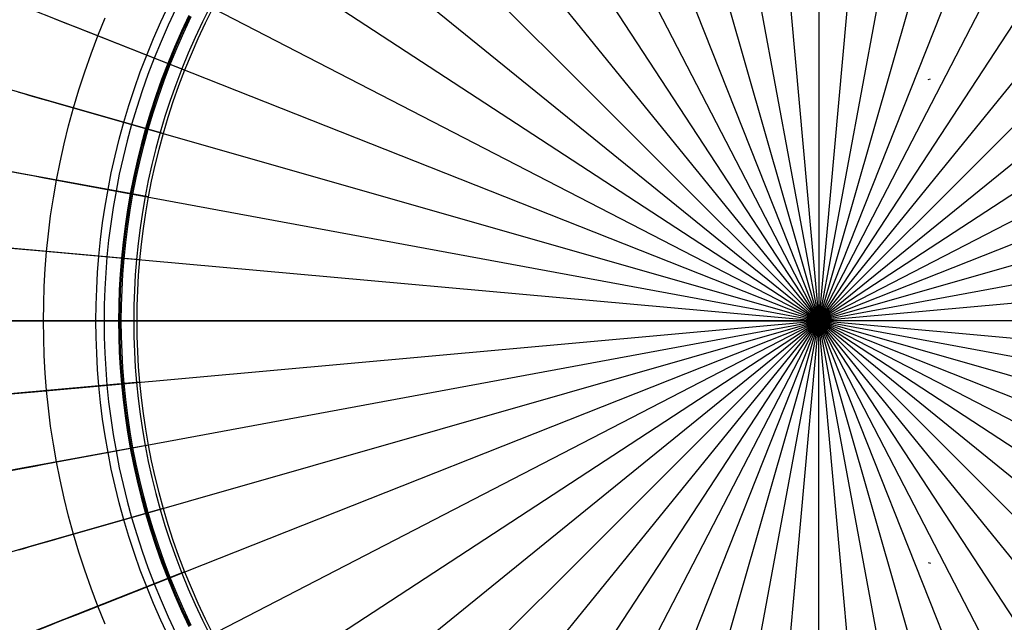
# Model space of a CAD drawing. Header units: millimetres. Extents: x -14 to 488, y -50 to 50.
# Tile 121 of 256: x 269 to 304, y -11 to 11. Entities that reach past the tile are written whole.
import ezdxf

# ---------------------------------------------------------------- set-up
doc = ezdxf.new("R2010")
doc.units = ezdxf.units.MM
doc.header["$MEASUREMENT"] = 0
doc.layers.add('Default', color=7, linetype='Continuous')

msp = doc.modelspace()

# ---------------------------------------------------------------- linework, layer by layer
at = {"layer": 'Default'}
for points in [[(271.661, 0), (271.667, 0.58), (271.687, 1.165), (271.72, 1.754), (271.766, 2.348), (271.827, 2.945), (271.902, 3.546), (271.992, 4.149), (272.097, 4.755), (272.217, 5.362), (272.352, 5.971), (272.503, 6.58), (272.669, 7.19), (272.852, 7.799), (273.05, 8.408), (273.265, 9.014), (273.495, 9.619), (273.742, 10.22), (274.005, 10.818), (274.284, 11.412)], [(275.021, 11.055), (274.75, 10.479), (274.496, 9.9), (274.256, 9.317), (274.033, 8.732), (273.825, 8.144), (273.633, 7.555), (273.456, 6.965), (273.295, 6.374), (273.149, 5.784), (273.018, 5.194), (272.902, 4.606), (272.8, 4.019), (272.713, 3.435), (272.641, 2.853), (272.582, 2.274), (272.536, 1.699), (272.504, 1.128), (272.485, 0.562), (272.479, 0)], [(275.889, 11.325), (275.61, 10.769), (275.347, 10.208), (275.098, 9.644), (274.865, 9.076), (274.648, 8.506), (274.445, 7.933), (274.258, 7.359), (274.086, 6.785), (273.929, 6.209), (273.787, 5.634), (273.659, 5.06), (273.546, 4.487), (273.447, 3.915), (273.362, 3.346), (273.291, 2.779), (273.234, 2.216), (273.19, 1.655), (273.159, 1.099), (273.14, 0.547), (273.134, 0)], [(269.765, 0), (269.772, 0.622), (269.793, 1.249), (269.828, 1.882), (269.878, 2.518), (269.944, 3.159), (270.024, 3.803), (270.121, 4.45), (270.233, 5.1), (270.362, 5.751), (270.507, 6.404), (270.668, 7.058), (270.847, 7.712), (271.043, 8.365), (271.255, 9.017), (271.485, 9.668), (271.733, 10.316), (271.998, 10.962)], [(269.765, 0), (269.772, 0.622), (269.793, 1.249), (269.828, 1.882), (269.878, 2.518), (269.944, 3.159), (270.024, 3.803), (270.121, 4.45), (270.233, 5.1), (270.362, 5.751), (270.507, 6.404), (270.668, 7.058), (270.847, 7.712), (271.043, 8.365), (271.255, 9.017), (271.485, 9.668), (271.733, 10.316), (271.998, 10.962)], [(272.528, 0), (272.534, 0.561), (272.553, 1.126), (272.585, 1.696), (272.63, 2.27), (272.689, 2.847), (272.762, 3.428), (272.849, 4.011), (272.95, 4.597), (273.066, 5.184), (273.197, 5.773), (273.342, 6.362), (273.503, 6.951), (273.68, 7.54), (273.872, 8.128), (274.079, 8.715), (274.302, 9.299), (274.541, 9.881), (274.795, 10.459), (275.065, 11.034)], [(272.577, 0), (272.584, 0.56), (272.603, 1.124), (272.634, 1.693), (272.679, 2.266), (272.738, 2.842), (272.811, 3.421), (272.897, 4.004), (272.998, 4.588), (273.114, 5.174), (273.245, 5.762), (273.39, 6.35), (273.551, 6.938), (273.727, 7.526), (273.918, 8.113), (274.125, 8.698), (274.348, 9.281), (274.586, 9.862), (274.84, 10.439), (275.109, 11.012)], [(271.998, -10.962), (271.733, -10.316), (271.485, -9.668), (271.255, -9.017), (271.043, -8.365), (270.847, -7.712), (270.668, -7.058), (270.507, -6.404), (270.362, -5.751), (270.233, -5.1), (270.121, -4.45), (270.024, -3.803), (269.944, -3.159), (269.878, -2.518), (269.828, -1.882), (269.793, -1.249), (269.772, -0.622), (269.765, 0)], [(271.998, -10.962), (271.733, -10.316), (271.485, -9.668), (271.255, -9.017), (271.043, -8.365), (270.847, -7.712), (270.668, -7.058), (270.507, -6.404), (270.362, -5.751), (270.233, -5.1), (270.121, -4.45), (270.024, -3.803), (269.944, -3.159), (269.878, -2.518), (269.828, -1.882), (269.793, -1.249), (269.772, -0.622), (269.765, 0)], [(274.284, -11.412), (274.005, -10.818), (273.742, -10.22), (273.495, -9.619), (273.265, -9.014), (273.05, -8.408), (272.852, -7.799), (272.669, -7.19), (272.503, -6.58), (272.352, -5.971), (272.217, -5.362), (272.097, -4.755), (271.992, -4.149), (271.902, -3.546), (271.827, -2.945), (271.766, -2.348), (271.72, -1.754), (271.687, -1.165), (271.667, -0.58), (271.661, 0)], [(272.479, 0), (272.485, -0.562), (272.504, -1.128), (272.536, -1.699), (272.582, -2.274), (272.641, -2.853), (272.713, -3.435), (272.8, -4.019), (272.902, -4.606), (273.018, -5.194), (273.149, -5.784), (273.295, -6.374), (273.456, -6.965), (273.633, -7.555), (273.825, -8.144), (274.033, -8.732), (274.256, -9.317), (274.496, -9.9), (274.75, -10.479), (275.021, -11.055)], [(275.065, -11.034), (274.795, -10.459), (274.541, -9.881), (274.302, -9.299), (274.079, -8.715), (273.872, -8.128), (273.68, -7.54), (273.503, -6.951), (273.342, -6.362), (273.197, -5.773), (273.066, -5.184), (272.95, -4.597), (272.849, -4.011), (272.762, -3.428), (272.689, -2.847), (272.63, -2.27), (272.585, -1.696), (272.553, -1.126), (272.534, -0.561), (272.528, 0)], [(275.109, -11.012), (274.84, -10.439), (274.586, -9.862), (274.348, -9.281), (274.125, -8.698), (273.918, -8.113), (273.727, -7.526), (273.551, -6.938), (273.39, -6.35), (273.245, -5.762), (273.114, -5.174), (272.998, -4.588), (272.897, -4.004), (272.811, -3.421), (272.738, -2.842), (272.679, -2.266), (272.634, -1.693), (272.603, -1.124), (272.584, -0.56), (272.577, 0)], [(273.134, 0), (273.14, -0.547), (273.159, -1.099), (273.19, -1.655), (273.234, -2.216), (273.291, -2.779), (273.362, -3.346), (273.447, -3.915), (273.546, -4.487), (273.659, -5.06), (273.787, -5.634), (273.929, -6.209), (274.086, -6.785), (274.258, -7.359), (274.445, -7.933), (274.648, -8.506), (274.865, -9.076), (275.098, -9.644), (275.347, -10.208), (275.61, -10.769), (275.889, -11.325)]]:
    msp.add_lwpolyline(points, dxfattribs=at)
at = {"layer": 'Default', "extrusion": (-0.166209, -0.08594, 0.982339)}
msp.add_lwpolyline([(119.561, 267.095), (119.561, 267.182)], dxfattribs=at)
at = {"layer": 'Default', "extrusion": (0.368095, 0.929788, 0)}
for points in [[(-250.752, 111.312), (-250.755, 111.327), (-250.759, 111.342), (-250.762, 111.358), (-250.767, 111.373), (-250.771, 111.389), (-250.776, 111.404), (-250.782, 111.419), (-250.787, 111.435), (-250.794, 111.45), (-250.8, 111.466), (-250.807, 111.481), (-250.815, 111.496), (-250.822, 111.511), (-250.831, 111.526), (-250.839, 111.541), (-250.849, 111.556), (-250.858, 111.571), (-250.868, 111.585), (-250.878, 111.599), (-250.889, 111.613), (-250.9, 111.627), (-250.912, 111.641), (-250.924, 111.654), (-250.936, 111.667), (-250.948, 111.68), (-250.961, 111.692), (-250.975, 111.704), (-250.988, 111.716), (-251.002, 111.728), (-251.017, 111.739), (-251.031, 111.75), (-251.046, 111.76), (-251.061, 111.77), (-251.077, 111.78), (-251.092, 111.789), (-251.108, 111.798), (-251.124, 111.806), (-251.14, 111.814), (-251.157, 111.821), (-251.173, 111.829), (-251.19, 111.835), (-251.206, 111.841), (-251.223, 111.847), (-251.24, 111.852), (-251.257, 111.857), (-251.274, 111.861), (-251.291, 111.865), (-251.308, 111.869), (-251.325, 111.872), (-251.343, 111.875), (-251.36, 111.877), (-251.376, 111.878), (-251.393, 111.88), (-251.41, 111.881), (-251.427, 111.881), (-251.443, 111.881), (-251.46, 111.881), (-251.476, 111.88), (-251.492, 111.879), (-251.508, 111.878), (-251.524, 111.876), (-251.54, 111.874), (-251.556, 111.872), (-251.571, 111.869)], [(-252.226, 111.032), (-252.229, 111.047), (-252.231, 111.063), (-252.233, 111.079), (-252.235, 111.094), (-252.236, 111.11), (-252.237, 111.127), (-252.238, 111.143), (-252.238, 111.159), (-252.238, 111.176), (-252.237, 111.193), (-252.237, 111.209), (-252.235, 111.226), (-252.233, 111.243), (-252.231, 111.26), (-252.229, 111.277), (-252.226, 111.294), (-252.222, 111.311), (-252.218, 111.328), (-252.214, 111.345), (-252.209, 111.362), (-252.204, 111.379), (-252.198, 111.396), (-252.192, 111.413), (-252.185, 111.43), (-252.178, 111.446), (-252.171, 111.462), (-252.163, 111.479), (-252.154, 111.495), (-252.146, 111.51), (-252.136, 111.526), (-252.127, 111.541), (-252.117, 111.556), (-252.106, 111.571), (-252.096, 111.586), (-252.085, 111.6), (-252.073, 111.614), (-252.061, 111.628), (-252.049, 111.641), (-252.037, 111.654), (-252.024, 111.667), (-252.011, 111.679), (-251.998, 111.691), (-251.984, 111.702), (-251.97, 111.713), (-251.956, 111.724), (-251.942, 111.734), (-251.927, 111.744), (-251.913, 111.754), (-251.898, 111.763), (-251.883, 111.772), (-251.868, 111.78), (-251.853, 111.788), (-251.838, 111.795), (-251.823, 111.802), (-251.807, 111.809), (-251.792, 111.815), (-251.777, 111.821), (-251.761, 111.826), (-251.746, 111.831), (-251.73, 111.836), (-251.715, 111.84), (-251.7, 111.844), (-251.684, 111.847), (-251.669, 111.85)]]:
    msp.add_lwpolyline(points, dxfattribs=at)
at = {"layer": 'Default', "extrusion": (-0.173975, -0.068875, 0.982339)}
msp.add_lwpolyline([(97.576, 282.797), (97.576, 282.886)], dxfattribs=at)
at = {"layer": 'Default', "extrusion": (0.275158, 0.961399, 0)}
for points in [[(-260.166, 111.312), (-260.169, 111.327), (-260.172, 111.342), (-260.176, 111.358), (-260.18, 111.373), (-260.185, 111.389), (-260.19, 111.404), (-260.195, 111.419), (-260.201, 111.435), (-260.207, 111.45), (-260.214, 111.466), (-260.221, 111.481), (-260.228, 111.496), (-260.236, 111.511), (-260.244, 111.526), (-260.253, 111.541), (-260.262, 111.556), (-260.271, 111.571), (-260.281, 111.585), (-260.292, 111.599), (-260.302, 111.613), (-260.313, 111.627), (-260.325, 111.641), (-260.337, 111.654), (-260.349, 111.667), (-260.362, 111.68), (-260.375, 111.692), (-260.388, 111.704), (-260.402, 111.716), (-260.416, 111.728), (-260.43, 111.739), (-260.445, 111.75), (-260.459, 111.76), (-260.475, 111.77), (-260.49, 111.78), (-260.506, 111.789), (-260.521, 111.798), (-260.537, 111.806), (-260.554, 111.814), (-260.57, 111.821), (-260.586, 111.829), (-260.603, 111.835), (-260.62, 111.841), (-260.637, 111.847), (-260.654, 111.852), (-260.671, 111.857), (-260.688, 111.861), (-260.705, 111.865), (-260.722, 111.869), (-260.739, 111.872), (-260.756, 111.875), (-260.773, 111.877), (-260.79, 111.878), (-260.807, 111.88), (-260.824, 111.881), (-260.84, 111.881), (-260.857, 111.881), (-260.873, 111.881), (-260.89, 111.88), (-260.906, 111.879), (-260.922, 111.878), (-260.938, 111.876), (-260.953, 111.874), (-260.969, 111.872), (-260.984, 111.869)], [(-261.639, 111.032), (-261.642, 111.047), (-261.644, 111.063), (-261.646, 111.079), (-261.648, 111.094), (-261.65, 111.11), (-261.651, 111.127), (-261.651, 111.143), (-261.651, 111.159), (-261.651, 111.176), (-261.651, 111.193), (-261.65, 111.209), (-261.649, 111.226), (-261.647, 111.243), (-261.645, 111.26), (-261.642, 111.277), (-261.639, 111.294), (-261.635, 111.311), (-261.632, 111.328), (-261.627, 111.345), (-261.622, 111.362), (-261.617, 111.379), (-261.611, 111.396), (-261.605, 111.413), (-261.599, 111.43), (-261.592, 111.446), (-261.584, 111.462), (-261.576, 111.479), (-261.568, 111.495), (-261.559, 111.51), (-261.55, 111.526), (-261.54, 111.541), (-261.53, 111.556), (-261.52, 111.571), (-261.509, 111.586), (-261.498, 111.6), (-261.486, 111.614), (-261.475, 111.628), (-261.462, 111.641), (-261.45, 111.654), (-261.437, 111.667), (-261.424, 111.679), (-261.411, 111.691), (-261.397, 111.702), (-261.384, 111.713), (-261.37, 111.724), (-261.355, 111.734), (-261.341, 111.744), (-261.326, 111.754), (-261.312, 111.763), (-261.297, 111.772), (-261.282, 111.78), (-261.267, 111.788), (-261.251, 111.795), (-261.236, 111.802), (-261.221, 111.809), (-261.205, 111.815), (-261.19, 111.821), (-261.175, 111.826), (-261.159, 111.831), (-261.144, 111.836), (-261.128, 111.84), (-261.113, 111.844), (-261.098, 111.847), (-261.082, 111.85)]]:
    msp.add_lwpolyline(points, dxfattribs=at)
at = {"layer": 'Default', "extrusion": (-0.179889, -0.051485, 0.982339)}
msp.add_lwpolyline([(74.627, 297.761), (74.627, 297.852)], dxfattribs=at)
at = {"layer": 'Default', "extrusion": (0.181963, 0.983305, 0)}
for points in [[(-266.689, 111.312), (-266.692, 111.327), (-266.696, 111.342), (-266.699, 111.358), (-266.704, 111.373), (-266.708, 111.389), (-266.713, 111.404), (-266.719, 111.419), (-266.724, 111.435), (-266.73, 111.45), (-266.737, 111.466), (-266.744, 111.481), (-266.752, 111.496), (-266.759, 111.511), (-266.768, 111.526), (-266.776, 111.541), (-266.785, 111.556), (-266.795, 111.571), (-266.805, 111.585), (-266.815, 111.599), (-266.826, 111.613), (-266.837, 111.627), (-266.849, 111.641), (-266.86, 111.654), (-266.873, 111.667), (-266.885, 111.68), (-266.898, 111.692), (-266.912, 111.704), (-266.925, 111.716), (-266.939, 111.728), (-266.954, 111.739), (-266.968, 111.75), (-266.983, 111.76), (-266.998, 111.77), (-267.013, 111.78), (-267.029, 111.789), (-267.045, 111.798), (-267.061, 111.806), (-267.077, 111.814), (-267.093, 111.821), (-267.11, 111.829), (-267.127, 111.835), (-267.143, 111.841), (-267.16, 111.847), (-267.177, 111.852), (-267.194, 111.857), (-267.211, 111.861), (-267.228, 111.865), (-267.245, 111.869), (-267.262, 111.872), (-267.279, 111.875), (-267.296, 111.877), (-267.313, 111.878), (-267.33, 111.88), (-267.347, 111.881), (-267.364, 111.881), (-267.38, 111.881), (-267.397, 111.881), (-267.413, 111.88), (-267.429, 111.879), (-267.445, 111.878), (-267.461, 111.876), (-267.477, 111.874), (-267.492, 111.872), (-267.508, 111.869)], [(-268.163, 111.032), (-268.165, 111.047), (-268.168, 111.063), (-268.17, 111.079), (-268.172, 111.094), (-268.173, 111.11), (-268.174, 111.127), (-268.175, 111.143), (-268.175, 111.159), (-268.175, 111.176), (-268.174, 111.193), (-268.173, 111.209), (-268.172, 111.226), (-268.17, 111.243), (-268.168, 111.26), (-268.166, 111.277), (-268.163, 111.294), (-268.159, 111.311), (-268.155, 111.328), (-268.151, 111.345), (-268.146, 111.362), (-268.141, 111.379), (-268.135, 111.396), (-268.129, 111.413), (-268.122, 111.43), (-268.115, 111.446), (-268.108, 111.462), (-268.1, 111.479), (-268.091, 111.495), (-268.083, 111.51), (-268.073, 111.526), (-268.064, 111.541), (-268.054, 111.556), (-268.043, 111.571), (-268.033, 111.586), (-268.021, 111.6), (-268.01, 111.614), (-267.998, 111.628), (-267.986, 111.641), (-267.974, 111.654), (-267.961, 111.667), (-267.948, 111.679), (-267.934, 111.691), (-267.921, 111.702), (-267.907, 111.713), (-267.893, 111.724), (-267.879, 111.734), (-267.864, 111.744), (-267.85, 111.754), (-267.835, 111.763), (-267.82, 111.772), (-267.805, 111.78), (-267.79, 111.788), (-267.775, 111.795), (-267.76, 111.802), (-267.744, 111.809), (-267.729, 111.815), (-267.713, 111.821), (-267.698, 111.826), (-267.683, 111.831), (-267.667, 111.836), (-267.652, 111.84), (-267.636, 111.844), (-267.621, 111.847), (-267.606, 111.85)]]:
    msp.add_lwpolyline(points, dxfattribs=at)
at = {"layer": 'Default', "extrusion": (-0.175487, 0.983895, -0.033994)}
msp.add_lwpolyline([(-297.98, 102.965), (-298.072, 102.983)], dxfattribs=at)
at = {"layer": 'Default', "extrusion": (0.089854, 0.995955, 0)}
for points in [[(-270.456, 111.312), (-270.459, 111.327), (-270.462, 111.342), (-270.466, 111.358), (-270.47, 111.373), (-270.475, 111.389), (-270.48, 111.404), (-270.485, 111.419), (-270.491, 111.435), (-270.497, 111.45), (-270.504, 111.466), (-270.511, 111.481), (-270.518, 111.496), (-270.526, 111.511), (-270.535, 111.526), (-270.543, 111.541), (-270.552, 111.556), (-270.562, 111.571), (-270.572, 111.585), (-270.582, 111.599), (-270.593, 111.613), (-270.604, 111.627), (-270.615, 111.641), (-270.627, 111.654), (-270.64, 111.667), (-270.652, 111.68), (-270.665, 111.692), (-270.679, 111.704), (-270.692, 111.716), (-270.706, 111.728), (-270.72, 111.739), (-270.735, 111.75), (-270.75, 111.76), (-270.765, 111.77), (-270.78, 111.78), (-270.796, 111.789), (-270.812, 111.798), (-270.828, 111.806), (-270.844, 111.814), (-270.86, 111.821), (-270.877, 111.829), (-270.894, 111.835), (-270.91, 111.841), (-270.927, 111.847), (-270.944, 111.852), (-270.961, 111.857), (-270.978, 111.861), (-270.995, 111.865), (-271.012, 111.869), (-271.029, 111.872), (-271.046, 111.875), (-271.063, 111.877), (-271.08, 111.878), (-271.097, 111.88), (-271.114, 111.881), (-271.131, 111.881), (-271.147, 111.881), (-271.164, 111.881), (-271.18, 111.88), (-271.196, 111.879), (-271.212, 111.878), (-271.228, 111.876), (-271.244, 111.874), (-271.259, 111.872), (-271.275, 111.869)], [(-271.93, 111.032), (-271.932, 111.047), (-271.935, 111.063), (-271.937, 111.079), (-271.939, 111.094), (-271.94, 111.11), (-271.941, 111.127), (-271.942, 111.143), (-271.942, 111.159), (-271.942, 111.176), (-271.941, 111.193), (-271.94, 111.209), (-271.939, 111.226), (-271.937, 111.243), (-271.935, 111.26), (-271.932, 111.277), (-271.929, 111.294), (-271.926, 111.311), (-271.922, 111.328), (-271.918, 111.345), (-271.913, 111.362), (-271.908, 111.379), (-271.902, 111.396), (-271.896, 111.413), (-271.889, 111.43), (-271.882, 111.446), (-271.874, 111.462), (-271.867, 111.479), (-271.858, 111.495), (-271.849, 111.51), (-271.84, 111.526), (-271.831, 111.541), (-271.821, 111.556), (-271.81, 111.571), (-271.8, 111.586), (-271.788, 111.6), (-271.777, 111.614), (-271.765, 111.628), (-271.753, 111.641), (-271.74, 111.654), (-271.728, 111.667), (-271.715, 111.679), (-271.701, 111.691), (-271.688, 111.702), (-271.674, 111.713), (-271.66, 111.724), (-271.646, 111.734), (-271.631, 111.744), (-271.617, 111.754), (-271.602, 111.763), (-271.587, 111.772), (-271.572, 111.78), (-271.557, 111.788), (-271.542, 111.795), (-271.527, 111.802), (-271.511, 111.809), (-271.496, 111.815), (-271.48, 111.821), (-271.465, 111.826), (-271.45, 111.831), (-271.434, 111.836), (-271.419, 111.84), (-271.403, 111.844), (-271.388, 111.847), (-271.373, 111.85)]]:
    msp.add_lwpolyline(points, dxfattribs=at)
at = {"layer": 'Default', "extrusion": (0, 1, 0)}
for points in [[(-271.661, 111.312), (-271.664, 111.327), (-271.667, 111.342), (-271.671, 111.358), (-271.675, 111.373), (-271.68, 111.389), (-271.685, 111.404), (-271.69, 111.419), (-271.696, 111.435), (-271.702, 111.45), (-271.709, 111.466), (-271.716, 111.481), (-271.723, 111.496), (-271.731, 111.511), (-271.739, 111.526), (-271.748, 111.541), (-271.757, 111.556), (-271.766, 111.571), (-271.776, 111.585), (-271.787, 111.599), (-271.797, 111.613), (-271.809, 111.627), (-271.82, 111.641), (-271.832, 111.654), (-271.844, 111.667), (-271.857, 111.68), (-271.87, 111.692), (-271.883, 111.704), (-271.897, 111.716), (-271.911, 111.728), (-271.925, 111.739), (-271.94, 111.75), (-271.954, 111.76), (-271.97, 111.77), (-271.985, 111.78), (-272.001, 111.789), (-272.016, 111.798), (-272.032, 111.806), (-272.049, 111.814), (-272.065, 111.821), (-272.081, 111.829), (-272.098, 111.835), (-272.115, 111.841), (-272.132, 111.847), (-272.149, 111.852), (-272.166, 111.857), (-272.183, 111.861), (-272.2, 111.865), (-272.217, 111.869), (-272.234, 111.872), (-272.251, 111.875), (-272.268, 111.877), (-272.285, 111.878), (-272.302, 111.88), (-272.319, 111.881), (-272.335, 111.881), (-272.352, 111.881), (-272.368, 111.881), (-272.385, 111.88), (-272.401, 111.879), (-272.417, 111.878), (-272.433, 111.876), (-272.448, 111.874), (-272.464, 111.872), (-272.479, 111.869)], [(-271.661, 111.312), (-271.664, 111.327), (-271.667, 111.342), (-271.671, 111.358), (-271.675, 111.373), (-271.68, 111.389), (-271.685, 111.404), (-271.69, 111.419), (-271.696, 111.435), (-271.702, 111.45), (-271.709, 111.466), (-271.716, 111.481), (-271.723, 111.496), (-271.731, 111.511), (-271.739, 111.526), (-271.748, 111.541), (-271.757, 111.556), (-271.766, 111.571), (-271.776, 111.585), (-271.787, 111.599), (-271.797, 111.613), (-271.809, 111.627), (-271.82, 111.641), (-271.832, 111.654), (-271.844, 111.667), (-271.857, 111.68), (-271.87, 111.692), (-271.883, 111.704), (-271.897, 111.716), (-271.911, 111.728), (-271.925, 111.739), (-271.94, 111.75), (-271.954, 111.76), (-271.97, 111.77), (-271.985, 111.78), (-272.001, 111.789), (-272.016, 111.798), (-272.032, 111.806), (-272.049, 111.814), (-272.065, 111.821), (-272.081, 111.829), (-272.098, 111.835), (-272.115, 111.841), (-272.132, 111.847), (-272.149, 111.852), (-272.166, 111.857), (-272.183, 111.861), (-272.2, 111.865), (-272.217, 111.869), (-272.234, 111.872), (-272.251, 111.875), (-272.268, 111.877), (-272.285, 111.878), (-272.302, 111.88), (-272.319, 111.881), (-272.335, 111.881), (-272.352, 111.881), (-272.368, 111.881), (-272.385, 111.88), (-272.401, 111.879), (-272.417, 111.878), (-272.433, 111.876), (-272.448, 111.874), (-272.464, 111.872), (-272.479, 111.869)], [(-272.577, 111.85), (-272.479, 111.869)], [(-272.577, 111.85), (-272.479, 111.869)], [(-272.577, 111.85), (-272.593, 111.847), (-272.608, 111.844), (-272.623, 111.84), (-272.639, 111.836), (-272.654, 111.831), (-272.67, 111.826), (-272.685, 111.821), (-272.7, 111.815), (-272.716, 111.809), (-272.731, 111.802), (-272.746, 111.795), (-272.762, 111.788), (-272.777, 111.78), (-272.792, 111.772), (-272.807, 111.763), (-272.821, 111.754), (-272.836, 111.744), (-272.85, 111.734), (-272.865, 111.724), (-272.879, 111.713), (-272.892, 111.702), (-272.906, 111.691), (-272.919, 111.679), (-272.932, 111.667), (-272.945, 111.654), (-272.958, 111.641), (-272.97, 111.628), (-272.981, 111.614), (-272.993, 111.6), (-273.004, 111.586), (-273.015, 111.571), (-273.025, 111.556), (-273.035, 111.541), (-273.045, 111.526), (-273.054, 111.51), (-273.063, 111.495), (-273.071, 111.479), (-273.079, 111.462), (-273.087, 111.446), (-273.094, 111.43), (-273.1, 111.413), (-273.106, 111.396), (-273.112, 111.379), (-273.117, 111.362), (-273.122, 111.345), (-273.127, 111.328), (-273.131, 111.311), (-273.134, 111.294), (-273.137, 111.277), (-273.14, 111.26), (-273.142, 111.243), (-273.144, 111.226), (-273.145, 111.209), (-273.146, 111.193), (-273.146, 111.176), (-273.147, 111.159), (-273.146, 111.143), (-273.146, 111.127), (-273.145, 111.11), (-273.143, 111.094), (-273.141, 111.079), (-273.139, 111.063), (-273.137, 111.047), (-273.134, 111.032)], [(-273.134, 111.032), (-273.137, 111.047), (-273.139, 111.063), (-273.141, 111.079), (-273.143, 111.094), (-273.145, 111.11), (-273.146, 111.127), (-273.146, 111.143), (-273.147, 111.159), (-273.146, 111.176), (-273.146, 111.193), (-273.145, 111.209), (-273.144, 111.226), (-273.142, 111.243), (-273.14, 111.26), (-273.137, 111.277), (-273.134, 111.294), (-273.131, 111.311), (-273.127, 111.328), (-273.122, 111.345), (-273.117, 111.362), (-273.112, 111.379), (-273.106, 111.396), (-273.1, 111.413), (-273.094, 111.43), (-273.087, 111.446), (-273.079, 111.462), (-273.071, 111.479), (-273.063, 111.495), (-273.054, 111.51), (-273.045, 111.526), (-273.035, 111.541), (-273.025, 111.556), (-273.015, 111.571), (-273.004, 111.586), (-272.993, 111.6), (-272.981, 111.614), (-272.97, 111.628), (-272.958, 111.641), (-272.945, 111.654), (-272.932, 111.667), (-272.919, 111.679), (-272.906, 111.691), (-272.892, 111.702), (-272.879, 111.713), (-272.865, 111.724), (-272.85, 111.734), (-272.836, 111.744), (-272.821, 111.754), (-272.807, 111.763), (-272.792, 111.772), (-272.777, 111.78), (-272.762, 111.788), (-272.746, 111.795), (-272.731, 111.802), (-272.716, 111.809), (-272.7, 111.815), (-272.685, 111.821), (-272.67, 111.826), (-272.654, 111.831), (-272.639, 111.836), (-272.623, 111.84), (-272.608, 111.844), (-272.593, 111.847), (-272.577, 111.85)]]:
    msp.add_lwpolyline(points, dxfattribs=at)
at = {"layer": 'Default', "extrusion": (-0.089854, 0.995955, 0)}
for points in [[(-270.456, 111.312), (-270.459, 111.327), (-270.462, 111.342), (-270.466, 111.358), (-270.47, 111.373), (-270.475, 111.389), (-270.48, 111.404), (-270.485, 111.419), (-270.491, 111.435), (-270.497, 111.45), (-270.504, 111.466), (-270.511, 111.481), (-270.518, 111.496), (-270.526, 111.511), (-270.535, 111.526), (-270.543, 111.541), (-270.552, 111.556), (-270.562, 111.571), (-270.572, 111.585), (-270.582, 111.599), (-270.593, 111.613), (-270.604, 111.627), (-270.615, 111.641), (-270.627, 111.654), (-270.64, 111.667), (-270.652, 111.68), (-270.665, 111.692), (-270.679, 111.704), (-270.692, 111.716), (-270.706, 111.728), (-270.72, 111.739), (-270.735, 111.75), (-270.75, 111.76), (-270.765, 111.77), (-270.78, 111.78), (-270.796, 111.789), (-270.812, 111.798), (-270.828, 111.806), (-270.844, 111.814), (-270.86, 111.821), (-270.877, 111.829), (-270.894, 111.835), (-270.91, 111.841), (-270.927, 111.847), (-270.944, 111.852), (-270.961, 111.857), (-270.978, 111.861), (-270.995, 111.865), (-271.012, 111.869), (-271.029, 111.872), (-271.046, 111.875), (-271.063, 111.877), (-271.08, 111.878), (-271.097, 111.88), (-271.114, 111.881), (-271.131, 111.881), (-271.147, 111.881), (-271.164, 111.881), (-271.18, 111.88), (-271.196, 111.879), (-271.212, 111.878), (-271.228, 111.876), (-271.244, 111.874), (-271.259, 111.872), (-271.275, 111.869)], [(-271.93, 111.032), (-271.932, 111.047), (-271.935, 111.063), (-271.937, 111.079), (-271.939, 111.094), (-271.94, 111.11), (-271.941, 111.127), (-271.942, 111.143), (-271.942, 111.159), (-271.942, 111.176), (-271.941, 111.193), (-271.94, 111.209), (-271.939, 111.226), (-271.937, 111.243), (-271.935, 111.26), (-271.932, 111.277), (-271.929, 111.294), (-271.926, 111.311), (-271.922, 111.328), (-271.918, 111.345), (-271.913, 111.362), (-271.908, 111.379), (-271.902, 111.396), (-271.896, 111.413), (-271.889, 111.43), (-271.882, 111.446), (-271.874, 111.462), (-271.867, 111.479), (-271.858, 111.495), (-271.849, 111.51), (-271.84, 111.526), (-271.831, 111.541), (-271.821, 111.556), (-271.81, 111.571), (-271.8, 111.586), (-271.788, 111.6), (-271.777, 111.614), (-271.765, 111.628), (-271.753, 111.641), (-271.74, 111.654), (-271.728, 111.667), (-271.715, 111.679), (-271.701, 111.691), (-271.688, 111.702), (-271.674, 111.713), (-271.66, 111.724), (-271.646, 111.734), (-271.631, 111.744), (-271.617, 111.754), (-271.602, 111.763), (-271.587, 111.772), (-271.572, 111.78), (-271.557, 111.788), (-271.542, 111.795), (-271.527, 111.802), (-271.511, 111.809), (-271.496, 111.815), (-271.48, 111.821), (-271.465, 111.826), (-271.45, 111.831), (-271.434, 111.836), (-271.419, 111.84), (-271.403, 111.844), (-271.388, 111.847), (-271.373, 111.85)]]:
    msp.add_lwpolyline(points, dxfattribs=at)
at = {"layer": 'Default', "extrusion": (-0.181963, 0.983305, 0)}
for points in [[(-266.689, 111.312), (-266.692, 111.327), (-266.696, 111.342), (-266.699, 111.358), (-266.704, 111.373), (-266.708, 111.389), (-266.713, 111.404), (-266.719, 111.419), (-266.724, 111.435), (-266.73, 111.45), (-266.737, 111.466), (-266.744, 111.481), (-266.752, 111.496), (-266.759, 111.511), (-266.768, 111.526), (-266.776, 111.541), (-266.785, 111.556), (-266.795, 111.571), (-266.805, 111.585), (-266.815, 111.599), (-266.826, 111.613), (-266.837, 111.627), (-266.849, 111.641), (-266.86, 111.654), (-266.873, 111.667), (-266.885, 111.68), (-266.898, 111.692), (-266.912, 111.704), (-266.925, 111.716), (-266.939, 111.728), (-266.954, 111.739), (-266.968, 111.75), (-266.983, 111.76), (-266.998, 111.77), (-267.013, 111.78), (-267.029, 111.789), (-267.045, 111.798), (-267.061, 111.806), (-267.077, 111.814), (-267.093, 111.821), (-267.11, 111.829), (-267.127, 111.835), (-267.143, 111.841), (-267.16, 111.847), (-267.177, 111.852), (-267.194, 111.857), (-267.211, 111.861), (-267.228, 111.865), (-267.245, 111.869), (-267.262, 111.872), (-267.279, 111.875), (-267.296, 111.877), (-267.313, 111.878), (-267.33, 111.88), (-267.347, 111.881), (-267.364, 111.881), (-267.38, 111.881), (-267.397, 111.881), (-267.413, 111.88), (-267.429, 111.879), (-267.445, 111.878), (-267.461, 111.876), (-267.477, 111.874), (-267.492, 111.872), (-267.508, 111.869)], [(-268.163, 111.032), (-268.165, 111.047), (-268.168, 111.063), (-268.17, 111.079), (-268.172, 111.094), (-268.173, 111.11), (-268.174, 111.127), (-268.175, 111.143), (-268.175, 111.159), (-268.175, 111.176), (-268.174, 111.193), (-268.173, 111.209), (-268.172, 111.226), (-268.17, 111.243), (-268.168, 111.26), (-268.166, 111.277), (-268.163, 111.294), (-268.159, 111.311), (-268.155, 111.328), (-268.151, 111.345), (-268.146, 111.362), (-268.141, 111.379), (-268.135, 111.396), (-268.129, 111.413), (-268.122, 111.43), (-268.115, 111.446), (-268.108, 111.462), (-268.1, 111.479), (-268.091, 111.495), (-268.083, 111.51), (-268.073, 111.526), (-268.064, 111.541), (-268.054, 111.556), (-268.043, 111.571), (-268.033, 111.586), (-268.021, 111.6), (-268.01, 111.614), (-267.998, 111.628), (-267.986, 111.641), (-267.974, 111.654), (-267.961, 111.667), (-267.948, 111.679), (-267.934, 111.691), (-267.921, 111.702), (-267.907, 111.713), (-267.893, 111.724), (-267.879, 111.734), (-267.864, 111.744), (-267.85, 111.754), (-267.835, 111.763), (-267.82, 111.772), (-267.805, 111.78), (-267.79, 111.788), (-267.775, 111.795), (-267.76, 111.802), (-267.744, 111.809), (-267.729, 111.815), (-267.713, 111.821), (-267.698, 111.826), (-267.683, 111.831), (-267.667, 111.836), (-267.652, 111.84), (-267.636, 111.844), (-267.621, 111.847), (-267.606, 111.85)]]:
    msp.add_lwpolyline(points, dxfattribs=at)
at = {"layer": 'Default', "extrusion": (0.175487, 0.983895, 0.033994)}
msp.add_lwpolyline([(-297.98, 102.965), (-298.072, 102.983)], dxfattribs=at)
at = {"layer": 'Default', "extrusion": (-0.179889, 0.051485, 0.982339)}
msp.add_lwpolyline([(-74.627, 297.761), (-74.627, 297.852)], dxfattribs=at)
at = {"layer": 'Default', "extrusion": (-0.275158, 0.961399, 0)}
for points in [[(-260.166, 111.312), (-260.169, 111.327), (-260.172, 111.342), (-260.176, 111.358), (-260.18, 111.373), (-260.185, 111.389), (-260.19, 111.404), (-260.195, 111.419), (-260.201, 111.435), (-260.207, 111.45), (-260.214, 111.466), (-260.221, 111.481), (-260.228, 111.496), (-260.236, 111.511), (-260.244, 111.526), (-260.253, 111.541), (-260.262, 111.556), (-260.271, 111.571), (-260.281, 111.585), (-260.292, 111.599), (-260.302, 111.613), (-260.313, 111.627), (-260.325, 111.641), (-260.337, 111.654), (-260.349, 111.667), (-260.362, 111.68), (-260.375, 111.692), (-260.388, 111.704), (-260.402, 111.716), (-260.416, 111.728), (-260.43, 111.739), (-260.445, 111.75), (-260.459, 111.76), (-260.475, 111.77), (-260.49, 111.78), (-260.506, 111.789), (-260.521, 111.798), (-260.537, 111.806), (-260.554, 111.814), (-260.57, 111.821), (-260.586, 111.829), (-260.603, 111.835), (-260.62, 111.841), (-260.637, 111.847), (-260.654, 111.852), (-260.671, 111.857), (-260.688, 111.861), (-260.705, 111.865), (-260.722, 111.869), (-260.739, 111.872), (-260.756, 111.875), (-260.773, 111.877), (-260.79, 111.878), (-260.807, 111.88), (-260.824, 111.881), (-260.84, 111.881), (-260.857, 111.881), (-260.873, 111.881), (-260.89, 111.88), (-260.906, 111.879), (-260.922, 111.878), (-260.938, 111.876), (-260.953, 111.874), (-260.969, 111.872), (-260.984, 111.869)], [(-261.639, 111.032), (-261.642, 111.047), (-261.644, 111.063), (-261.646, 111.079), (-261.648, 111.094), (-261.65, 111.11), (-261.651, 111.127), (-261.651, 111.143), (-261.651, 111.159), (-261.651, 111.176), (-261.651, 111.193), (-261.65, 111.209), (-261.649, 111.226), (-261.647, 111.243), (-261.645, 111.26), (-261.642, 111.277), (-261.639, 111.294), (-261.635, 111.311), (-261.632, 111.328), (-261.627, 111.345), (-261.622, 111.362), (-261.617, 111.379), (-261.611, 111.396), (-261.605, 111.413), (-261.599, 111.43), (-261.592, 111.446), (-261.584, 111.462), (-261.576, 111.479), (-261.568, 111.495), (-261.559, 111.51), (-261.55, 111.526), (-261.54, 111.541), (-261.53, 111.556), (-261.52, 111.571), (-261.509, 111.586), (-261.498, 111.6), (-261.486, 111.614), (-261.475, 111.628), (-261.462, 111.641), (-261.45, 111.654), (-261.437, 111.667), (-261.424, 111.679), (-261.411, 111.691), (-261.397, 111.702), (-261.384, 111.713), (-261.37, 111.724), (-261.355, 111.734), (-261.341, 111.744), (-261.326, 111.754), (-261.312, 111.763), (-261.297, 111.772), (-261.282, 111.78), (-261.267, 111.788), (-261.251, 111.795), (-261.236, 111.802), (-261.221, 111.809), (-261.205, 111.815), (-261.19, 111.821), (-261.175, 111.826), (-261.159, 111.831), (-261.144, 111.836), (-261.128, 111.84), (-261.113, 111.844), (-261.098, 111.847), (-261.082, 111.85)]]:
    msp.add_lwpolyline(points, dxfattribs=at)
at = {"layer": 'Default', "extrusion": (-0.173975, 0.068875, 0.982339)}
msp.add_lwpolyline([(-97.576, 282.797), (-97.576, 282.886)], dxfattribs=at)
at = {"layer": 'Default', "extrusion": (-0.368095, 0.929788, 0)}
for points in [[(-252.226, 111.032), (-252.229, 111.047), (-252.231, 111.063), (-252.233, 111.079), (-252.235, 111.094), (-252.236, 111.11), (-252.237, 111.127), (-252.238, 111.143), (-252.238, 111.159), (-252.238, 111.176), (-252.237, 111.193), (-252.237, 111.209), (-252.235, 111.226), (-252.233, 111.243), (-252.231, 111.26), (-252.229, 111.277), (-252.226, 111.294), (-252.222, 111.311), (-252.218, 111.328), (-252.214, 111.345), (-252.209, 111.362), (-252.204, 111.379), (-252.198, 111.396), (-252.192, 111.413), (-252.185, 111.43), (-252.178, 111.446), (-252.171, 111.462), (-252.163, 111.479), (-252.154, 111.495), (-252.146, 111.51), (-252.136, 111.526), (-252.127, 111.541), (-252.117, 111.556), (-252.106, 111.571), (-252.096, 111.586), (-252.085, 111.6), (-252.073, 111.614), (-252.061, 111.628), (-252.049, 111.641), (-252.037, 111.654), (-252.024, 111.667), (-252.011, 111.679), (-251.998, 111.691), (-251.984, 111.702), (-251.97, 111.713), (-251.956, 111.724), (-251.942, 111.734), (-251.927, 111.744), (-251.913, 111.754), (-251.898, 111.763), (-251.883, 111.772), (-251.868, 111.78), (-251.853, 111.788), (-251.838, 111.795), (-251.823, 111.802), (-251.807, 111.809), (-251.792, 111.815), (-251.777, 111.821), (-251.761, 111.826), (-251.746, 111.831), (-251.73, 111.836), (-251.715, 111.84), (-251.7, 111.844), (-251.684, 111.847), (-251.669, 111.85)], [(-250.752, 111.312), (-250.755, 111.327), (-250.759, 111.342), (-250.762, 111.358), (-250.767, 111.373), (-250.771, 111.389), (-250.776, 111.404), (-250.782, 111.419), (-250.787, 111.435), (-250.794, 111.45), (-250.8, 111.466), (-250.807, 111.481), (-250.815, 111.496), (-250.822, 111.511), (-250.831, 111.526), (-250.839, 111.541), (-250.849, 111.556), (-250.858, 111.571), (-250.868, 111.585), (-250.878, 111.599), (-250.889, 111.613), (-250.9, 111.627), (-250.912, 111.641), (-250.924, 111.654), (-250.936, 111.667), (-250.948, 111.68), (-250.961, 111.692), (-250.975, 111.704), (-250.988, 111.716), (-251.002, 111.728), (-251.017, 111.739), (-251.031, 111.75), (-251.046, 111.76), (-251.061, 111.77), (-251.077, 111.78), (-251.092, 111.789), (-251.108, 111.798), (-251.124, 111.806), (-251.14, 111.814), (-251.157, 111.821), (-251.173, 111.829), (-251.19, 111.835), (-251.206, 111.841), (-251.223, 111.847), (-251.24, 111.852), (-251.257, 111.857), (-251.274, 111.861), (-251.291, 111.865), (-251.308, 111.869), (-251.325, 111.872), (-251.343, 111.875), (-251.36, 111.877), (-251.376, 111.878), (-251.393, 111.88), (-251.41, 111.881), (-251.427, 111.881), (-251.443, 111.881), (-251.46, 111.881), (-251.476, 111.88), (-251.492, 111.879), (-251.508, 111.878), (-251.524, 111.876), (-251.54, 111.874), (-251.556, 111.872), (-251.571, 111.869)]]:
    msp.add_lwpolyline(points, dxfattribs=at)
at = {"layer": 'Default', "extrusion": (-0.166209, 0.08594, 0.982339)}
msp.add_lwpolyline([(-119.561, 267.095), (-119.561, 267.182)], dxfattribs=at)
at = {"layer": 'Default'}
for points in [[(297.791, 28.515, 0.007), (297.791, 0, 0)], [(295.233, 28.357, 1.506), (297.791, 0, 1.5)], [(297.791, 28.472, 1.506), (297.791, 0, 1.5)], [(300.35, 28.357, 1.506), (297.791, 0, 1.5)], [(292.611, 27.996, 1.506), (297.791, 0, 1.5)], [(302.972, 27.996, 1.506), (297.791, 0, 1.5)], [(289.957, 27.373, 1.506), (297.791, 0, 1.5)], [(305.626, 27.373, 1.506), (297.791, 0, 1.5)], [(287.311, 26.473, 1.506), (297.791, 0, 1.5)], [(308.272, 26.473, 1.506), (297.791, 0, 1.5)], [(284.714, 25.291, 1.506), (297.791, 0, 1.5)], [(310.868, 25.291, 1.506), (297.791, 0, 1.5)], [(282.211, 23.831, 1.506), (297.791, 0, 1.5)], [(313.371, 23.831, 1.506), (297.791, 0, 1.5)], [(279.846, 22.104, 1.506), (297.791, 0, 1.5)], [(315.737, 22.104, 1.506), (297.791, 0, 1.5)], [(277.659, 20.133, 1.506), (297.791, 0, 1.5)], [(317.924, 20.133, 1.506), (297.791, 0, 1.5)], [(275.687, 17.946, 1.506), (297.791, 0, 1.5)], [(319.896, 17.946, 1.506), (297.791, 0, 1.5)], [(273.961, 15.58, 1.506), (297.791, 0, 1.5)], [(321.622, 15.58, 1.506), (297.791, 0, 1.5)], [(272.5, 13.077, 1.506), (297.791, 0, 1.5)], [(323.082, 13.077, 1.506), (297.791, 0, 1.5)], [(274.865, 9.076, 111.032), (270.504, 10.803, 84.245), (269.043, 11.381, 73.662)], [(274.551, 11.288, 111.76), (274.275, 10.702, 111.76), (274.014, 10.109, 111.76), (273.769, 9.51, 111.76), (273.542, 8.918, 111.76), (273.331, 8.32, 111.76), (273.134, 7.717, 111.76), (272.952, 7.109, 111.76), (272.789, 6.513, 111.76), (272.64, 5.912, 111.76), (272.506, 5.308, 111.76), (272.386, 4.701, 111.76), (272.283, 4.109, 111.76), (272.195, 3.515, 111.76), (272.12, 2.919, 111.76), (272.059, 2.322, 111.76), (272.013, 1.742, 111.76), (271.981, 1.162, 111.76), (271.961, 0.581, 111.76), (271.954, 0, 111.76)], [(275.792, 11.375, 111.556), (275.514, 10.82, 111.556), (275.25, 10.259, 111.556), (275, 9.69, 111.556), (274.764, 9.116, 111.556), (274.547, 8.548, 111.556), (274.344, 7.975, 111.556), (274.156, 7.397, 111.556), (273.981, 6.815, 111.556), (273.825, 6.243, 111.556), (273.682, 5.667, 111.556), (273.554, 5.088, 111.556), (273.439, 4.507, 111.556), (273.341, 3.939, 111.556), (273.256, 3.37, 111.556), (273.184, 2.798, 111.556), (273.125, 2.225, 111.556), (273.082, 1.67, 111.556), (273.05, 1.114, 111.556), (273.032, 0.557, 111.556), (273.025, 0, 111.556)], [(270.177, 10.932, 1.599), (270.541, 10.788, 1.556), (270.921, 10.638, 1.525), (271.319, 10.48, 1.506), (297.791, 0, 1.5)], [(324.264, 10.48, 1.506), (297.791, 0, 1.5)], [(274.086, 6.785, 111.032), (269.577, 8.075, 84.245), (268.066, 8.508, 73.662)], [(268.879, 8.275, 1.653), (269.057, 8.224, 1.625), (269.238, 8.172, 1.599), (269.614, 8.064, 1.556), (270.008, 7.952, 1.525), (270.419, 7.834, 1.506), (297.791, 0, 1.5)], [(325.164, 7.834, 1.506), (297.791, 0, 1.5)], [(273.546, 4.487, 111.032), (268.934, 5.34, 84.245), (267.389, 5.626, 73.662)], [(268.588, 5.404, 1.599), (268.972, 5.333, 1.556), (269.375, 5.259, 1.525), (269.795, 5.181, 1.506), (297.791, 0, 1.5)], [(325.788, 5.181, 1.506), (297.791, 0, 1.5)], [(273.234, 2.216, 111.032), (268.563, 2.637, 84.245)], [(268.601, 2.634, 1.556), (269.009, 2.597, 1.525), (269.435, 2.558, 1.506), (297.791, 0, 1.5)], [(326.148, 2.558, 1.506), (297.791, 0, 1.5)], [(271.661, 0, 111.312), (266.942, 0, 84.352)], [(271.661, 0, 111.312), (266.942, 0, 84.352)], [(268.444, 0, 84.245), (273.134, 0, 111.032)], [(273.134, 0, 111.032), (268.444, 0, 84.245)], [(268.588, -5.404, 1.599), (268.972, -5.333, 1.556), (269.375, -5.259, 1.525), (269.795, -5.181, 1.506), (297.791, 0, 1.5)], [(268.601, -2.634, 1.556), (269.009, -2.597, 1.525), (269.435, -2.558, 1.506), (297.791, 0, 1.5)], [(268.803, 0, 0.028), (269.276, 0, 0.007), (297.791, 0, 0)], [(268.803, 0, 0.028), (269.276, 0, 0.007), (297.791, 0, 0)], [(268.879, -8.275, 1.653), (269.057, -8.224, 1.625), (269.238, -8.172, 1.599), (269.614, -8.064, 1.556), (270.008, -7.952, 1.525), (270.419, -7.834, 1.506), (297.791, 0, 1.5)], [(268.891, -11.441, 1.88), (269.037, -11.384, 1.836), (269.187, -11.324, 1.794), (269.341, -11.263, 1.755), (269.5, -11.2, 1.718), (269.663, -11.136, 1.684), (269.83, -11.07, 1.653), (270.001, -11.002, 1.625), (270.177, -10.932, 1.599), (270.541, -10.788, 1.556), (270.921, -10.638, 1.525), (271.319, -10.48, 1.506), (297.791, 0, 1.5)], [(297.791, 0, 1.5), (269.32, 0, 1.506), (268.892, 0, 1.525)], [(268.892, 0, 1.525), (269.32, 0, 1.506), (297.791, 0, 1.5)], [(268.904, -14.937, 2.513), (269.001, -14.886, 2.445), (269.103, -14.834, 2.379), (269.207, -14.78, 2.316), (269.316, -14.724, 2.254), (269.428, -14.666, 2.194), (269.544, -14.606, 2.136), (269.663, -14.544, 2.08), (269.787, -14.48, 2.027), (269.914, -14.414, 1.975), (270.046, -14.346, 1.926), (270.181, -14.276, 1.88), (270.32, -14.204, 1.836), (270.464, -14.13, 1.794), (270.611, -14.054, 1.755), (270.763, -13.975, 1.718), (270.919, -13.895, 1.684), (271.078, -13.812, 1.653), (271.242, -13.728, 1.625), (271.41, -13.641, 1.599), (271.757, -13.461, 1.556), (272.121, -13.273, 1.525), (272.5, -13.077, 1.506), (297.791, 0, 1.5)], [(271.954, 0, 111.76), (271.961, -0.581, 111.76), (271.981, -1.162, 111.76), (272.013, -1.742, 111.76), (272.059, -2.322, 111.76), (272.12, -2.919, 111.76), (272.195, -3.515, 111.76), (272.283, -4.109, 111.76), (272.386, -4.701, 111.76), (272.506, -5.308, 111.76), (272.64, -5.912, 111.76), (272.789, -6.513, 111.76), (272.952, -7.109, 111.76), (273.134, -7.717, 111.76), (273.331, -8.32, 111.76), (273.542, -8.918, 111.76), (273.769, -9.51, 111.76), (274.014, -10.109, 111.76), (274.275, -10.702, 111.76), (274.551, -11.288, 111.76)], [(273.025, 0, 111.556), (273.032, -0.557, 111.556), (273.05, -1.114, 111.556), (273.082, -1.67, 111.556), (273.125, -2.225, 111.556), (273.184, -2.798, 111.556), (273.256, -3.37, 111.556), (273.341, -3.939, 111.556), (273.439, -4.507, 111.556), (273.554, -5.088, 111.556), (273.682, -5.667, 111.556), (273.825, -6.243, 111.556), (273.981, -6.815, 111.556), (274.156, -7.397, 111.556), (274.344, -7.975, 111.556), (274.547, -8.548, 111.556), (274.764, -9.116, 111.556), (275, -9.69, 111.556), (275.25, -10.259, 111.556), (275.514, -10.82, 111.556), (275.792, -11.375, 111.556)], [(273.961, -15.58, 1.506), (297.791, 0, 1.5)], [(275.687, -17.946, 1.506), (297.791, 0, 1.5)], [(277.659, -20.133, 1.506), (297.791, 0, 1.5)], [(279.846, -22.104, 1.506), (297.791, 0, 1.5)], [(282.211, -23.831, 1.506), (297.791, 0, 1.5)], [(284.714, -25.291, 1.506), (297.791, 0, 1.5)], [(287.311, -26.473, 1.506), (297.791, 0, 1.5)], [(289.957, -27.373, 1.506), (297.791, 0, 1.5)], [(292.611, -27.996, 1.506), (297.791, 0, 1.5)], [(295.233, -28.357, 1.506), (297.791, 0, 1.5)], [(326.263, 0, 1.506), (297.791, 0, 1.5)], [(326.306, 0, 0.007), (297.791, 0, 0)], [(326.148, -2.558, 1.506), (297.791, 0, 1.5)], [(325.788, -5.181, 1.506), (297.791, 0, 1.5)], [(325.164, -7.834, 1.506), (297.791, 0, 1.5)], [(324.264, -10.48, 1.506), (297.791, 0, 1.5)], [(323.082, -13.077, 1.506), (297.791, 0, 1.5)], [(321.622, -15.58, 1.506), (297.791, 0, 1.5)], [(319.896, -17.946, 1.506), (297.791, 0, 1.5)], [(317.924, -20.133, 1.506), (297.791, 0, 1.5)], [(315.737, -22.104, 1.506), (297.791, 0, 1.5)], [(313.371, -23.831, 1.506), (297.791, 0, 1.5)], [(310.868, -25.291, 1.506), (297.791, 0, 1.5)], [(308.272, -26.473, 1.506), (297.791, 0, 1.5)], [(305.626, -27.373, 1.506), (297.791, 0, 1.5)], [(302.972, -27.996, 1.506), (297.791, 0, 1.5)], [(300.35, -28.357, 1.506), (297.791, 0, 1.5)], [(297.791, -28.472, 1.506), (297.791, 0, 1.5)], [(297.791, -28.515, 0.007), (297.791, 0, 0)], [(273.234, -2.216, 111.032), (268.563, -2.637, 84.245)], [(273.546, -4.487, 111.032), (268.934, -5.34, 84.245), (267.389, -5.626, 73.662)], [(274.086, -6.785, 111.032), (269.577, -8.075, 84.245), (268.066, -8.508, 73.662)], [(274.865, -9.076, 111.032), (270.504, -10.803, 84.245), (269.043, -11.381, 73.662), (267.97, -11.806, 64.694)]]:
    msp.add_polyline3d(points, dxfattribs=at)

doc.saveas('drawing.dxf')
